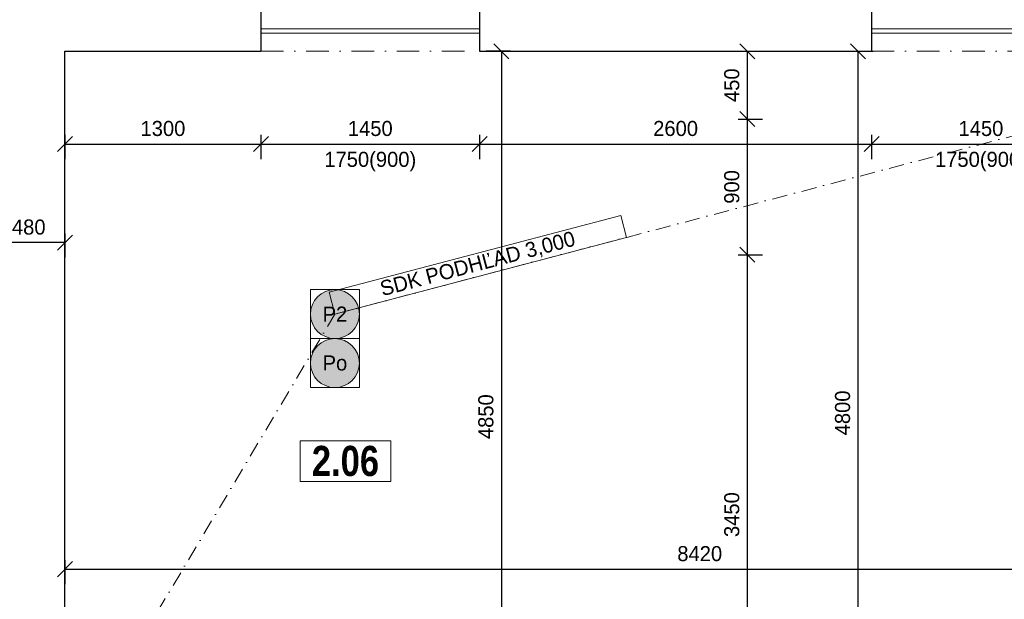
# Model space of a CAD drawing. Header units: millimetres. Extents: x -65956 to 5894746, y -14679 to 163521.
# Tile 18 of 89: x -46676 to -40146, y 5726 to 9573. Entities that reach past the tile are written whole.
import ezdxf

# ---------------------------------------------------------------- set-up
doc = ezdxf.new("R2010")
doc.units = ezdxf.units.MM
doc.linetypes.add('ACAD_ISO03W100', pattern=[30, 12, -18])
doc.linetypes.add('ČERCHOVANÁ', pattern=[1, 0.5, -0.25, 0, -0.25])
doc.layers.get('0').update_dxf_attribs({"lineweight": 5})
doc.layers.get('Defpoints').update_dxf_attribs({"color": 2, "lineweight": 30})
doc.layers.add('- pomocna', color=232, linetype='Continuous', lineweight=0, plot=False)
for name, color, linetype, lineweight in [('- popis', 7, 'Continuous', 0), ('Bodko ciarkovana T', 200, 'ČERCHOVANÁ', 0), ('H popisky', 30, 'Continuous', 25), ('H stavba', 82, 'Continuous', 30), ('KOTY', 51, 'Continuous', 5), ('m_popis', 7, 'Continuous', 0), ('otvor', 163, 'Continuous', 5), ('RE-nove', 10, 'Continuous', 0), ('Tbč stavba', 4, 'ČERCHOVANÁ', 0), ('Tč stavba', 7, 'ACAD_ISO03W100', 5), ('VT sanita', 210, 'Continuous', 5)]:
    doc.layers.add(name, color=color, linetype=linetype, lineweight=lineweight)
doc.styles.add('1-100_te_2mm_200', font='technic_.ttf', dxfattribs={"height": 200})
doc.styles.add('1-20_ce_5mm_100', font='GOTHIC.TTF', dxfattribs={"height": 100})
doc.styles.add('1-50_ce_2mm_100', font='GOTHIC.TTF', dxfattribs={"height": 100})
doc.dimstyles.new('technic_1-100', dxfattribs={"dimtxt": 200, "dimasz": 240, "dimexe": 300, "dimexo": 200, "dimgap": 100, "dimtad": 1, "dimdec": 1, "dimrnd": 0.5, "dimtxsty": '1-100_te_2mm_200', "dimblk": 'OBLIQUE', "dimcen": 2.5, "dimclrd": 256, "dimclrt": 256, "dimadec": 0, "dimazin": 0, "dimtfac": 1, "dimtdec": 1, "dimtix": 1, "dimtmove": 1, "dimatfit": 3, "dimldrblk": 'OBLIQUE', "dimfxl": 400, "dimfxlon": 1, "dimarcsym": 0})

# ---------------------------------------------------------------- blocks, each defined once
blk = doc.blocks.new('_Oblique')
at = {"color": 0, "linetype": 'ByBlock', "lineweight": -2}
blk.add_line((-0.5, -0.5), (0.5, 0.5), dxfattribs=at)
blk = doc.blocks.new('*D629')
at = {"layer": 'Defpoints', "color": 0, "transparency": 16777216}
for p in [(-46376, 9363.3), (-45076, 9363.3), (-45076, 8748)]:
    blk.add_point(p, dxfattribs=at)
at = {"layer": 'KOTY', "color": 0, "lineweight": -2, "transparency": 16777216}
for p, q in [((-46376, 8808), (-46376, 8648)), ((-45076, 8808), (-45076, 8648))]:
    blk.add_line(p, q, dxfattribs=at)
at = {"layer": 'KOTY', "lineweight": -2, "transparency": 16777216}
blk.add_line((-46376, 8748), (-45076, 8748), dxfattribs=at)
at = {"layer": 'KOTY', "lineweight": -2, "transparency": 16777216, "xscale": 100, "yscale": 100, "zscale": 100, "rotation": 180}
blk.add_blockref('_Oblique', (-46376, 8748), dxfattribs=at)
at = {"layer": 'KOTY', "lineweight": -2, "transparency": 16777216, "xscale": 100, "yscale": 100, "zscale": 100}
blk.add_blockref('_Oblique', (-45076, 8748), dxfattribs=at)
at = {"layer": 'KOTY', "transparency": 16777216, "insert": (-45726, 8850.6), "char_height": 100, "attachment_point": 5, "style": '1-20_ce_5mm_100'}
blk.add_mtext('1300', dxfattribs=at)
blk = doc.blocks.new('*D630')
at = {"layer": 'Defpoints', "color": 0, "transparency": 16777216}
for p in [(-45076, 9363.3), (-43626, 9363.3), (-43626, 8748)]:
    blk.add_point(p, dxfattribs=at)
at = {"layer": 'KOTY', "color": 0, "lineweight": -2, "transparency": 16777216}
for p, q in [((-45076, 8808), (-45076, 8648)), ((-43626, 8808), (-43626, 8648))]:
    blk.add_line(p, q, dxfattribs=at)
at = {"layer": 'KOTY', "lineweight": -2, "transparency": 16777216}
blk.add_line((-45076, 8748), (-43626, 8748), dxfattribs=at)
at = {"layer": 'KOTY', "lineweight": -2, "transparency": 16777216, "xscale": 100, "yscale": 100, "zscale": 100, "rotation": 180}
blk.add_blockref('_Oblique', (-45076, 8748), dxfattribs=at)
at = {"layer": 'KOTY', "lineweight": -2, "transparency": 16777216, "xscale": 100, "yscale": 100, "zscale": 100}
blk.add_blockref('_Oblique', (-43626, 8748), dxfattribs=at)
at = {"layer": 'KOTY', "transparency": 16777216, "char_height": 100, "attachment_point": 5, "style": '1-20_ce_5mm_100'}
for s, insert in [('1450', (-44351, 8850.6)), ('1750(900)', (-44351, 8631.3))]:
    blk.add_mtext(s, dxfattribs=dict(at, insert=insert))
blk = doc.blocks.new('*D631')
at = {"layer": 'Defpoints', "color": 0, "transparency": 16777216}
for p in [(-42726, 9363.3), (-43481.5, 4513.3), (-42626, 4513.3)]:
    blk.add_point(p, dxfattribs=at)
at = {"layer": 'KOTY', "color": 0, "lineweight": -2, "transparency": 16777216}
for p, q in [((-43421.5, 9363.3), (-43581.5, 9363.3)), ((-43421.5, 4513.3), (-43581.5, 4513.3))]:
    blk.add_line(p, q, dxfattribs=at)
at = {"layer": 'KOTY', "lineweight": -2, "transparency": 16777216}
blk.add_line((-43481.5, 9363.3), (-43481.5, 4513.3), dxfattribs=at)
at = {"layer": 'KOTY', "lineweight": -2, "transparency": 16777216, "xscale": 100, "yscale": 100, "zscale": 100}
for p, rotation in [((-43481.5, 9363.3), 90), ((-43481.5, 4513.3), 270)]:
    blk.add_blockref('_Oblique', p, dxfattribs=dict(at, rotation=rotation))
at = {"layer": 'KOTY', "transparency": 16777216, "insert": (-43584, 6938.3), "char_height": 100, "attachment_point": 5, "rotation": 90, "style": '1-20_ce_5mm_100'}
blk.add_mtext('4850', dxfattribs=at)
blk = doc.blocks.new('*D662')
at = {"layer": 'Defpoints', "color": 0, "transparency": 16777216}
for p in [(-42426, 9363.3), (-42426, 8913.3), (-41850.5, 8913.3)]:
    blk.add_point(p, dxfattribs=at)
at = {"layer": 'KOTY', "color": 0, "lineweight": -2, "transparency": 16777216}
for p, q in [((-41910.5, 9363.3), (-41750.5, 9363.3)), ((-41910.5, 8913.3), (-41750.5, 8913.3))]:
    blk.add_line(p, q, dxfattribs=at)
at = {"layer": 'KOTY', "lineweight": -2, "transparency": 16777216}
blk.add_line((-41850.5, 9363.3), (-41850.5, 8913.3), dxfattribs=at)
at = {"layer": 'KOTY', "lineweight": -2, "transparency": 16777216, "xscale": 100, "yscale": 100, "zscale": 100}
for p, rotation in [((-41850.5, 9363.3), 90), ((-41850.5, 8913.3), 270)]:
    blk.add_blockref('_Oblique', p, dxfattribs=dict(at, rotation=rotation))
at = {"layer": 'KOTY', "transparency": 16777216, "insert": (-41953, 9138.3), "char_height": 100, "attachment_point": 5, "rotation": 90, "style": '1-20_ce_5mm_100'}
blk.add_mtext('450', dxfattribs=at)
blk = doc.blocks.new('*D663')
at = {"layer": 'Defpoints', "color": 0, "transparency": 16777216}
for p in [(-42426, 8913.3), (-42426, 8013.3), (-41850.5, 8013.3)]:
    blk.add_point(p, dxfattribs=at)
at = {"layer": 'KOTY', "color": 0, "lineweight": -2, "transparency": 16777216}
for p, q in [((-41910.5, 8913.3), (-41750.5, 8913.3)), ((-41910.5, 8013.3), (-41750.5, 8013.3))]:
    blk.add_line(p, q, dxfattribs=at)
at = {"layer": 'KOTY', "lineweight": -2, "transparency": 16777216}
blk.add_line((-41850.5, 8913.3), (-41850.5, 8013.3), dxfattribs=at)
at = {"layer": 'KOTY', "lineweight": -2, "transparency": 16777216, "xscale": 100, "yscale": 100, "zscale": 100}
for p, rotation in [((-41850.5, 8913.3), 90), ((-41850.5, 8013.3), 270)]:
    blk.add_blockref('_Oblique', p, dxfattribs=dict(at, rotation=rotation))
at = {"layer": 'KOTY', "transparency": 16777216, "insert": (-41953, 8463.3), "char_height": 100, "attachment_point": 5, "rotation": 90, "style": '1-20_ce_5mm_100'}
blk.add_mtext('900', dxfattribs=at)
blk = doc.blocks.new('*D664')
at = {"layer": 'Defpoints', "color": 0, "transparency": 16777216}
for p in [(-42426, 8013.3), (-42126, 4563.3), (-41850.5, 4563.3)]:
    blk.add_point(p, dxfattribs=at)
at = {"layer": 'KOTY', "color": 0, "lineweight": -2, "transparency": 16777216}
for p, q in [((-41910.5, 8013.3), (-41750.5, 8013.3)), ((-41910.5, 4563.3), (-41750.5, 4563.3))]:
    blk.add_line(p, q, dxfattribs=at)
at = {"layer": 'KOTY', "lineweight": -2, "transparency": 16777216}
blk.add_line((-41850.5, 8013.3), (-41850.5, 4563.3), dxfattribs=at)
at = {"layer": 'KOTY', "lineweight": -2, "transparency": 16777216, "xscale": 100, "yscale": 100, "zscale": 100}
for p, rotation in [((-41850.5, 8013.3), 90), ((-41850.5, 4563.3), 270)]:
    blk.add_blockref('_Oblique', p, dxfattribs=dict(at, rotation=rotation))
at = {"layer": 'KOTY', "transparency": 16777216, "insert": (-41953, 6288.3), "char_height": 100, "attachment_point": 5, "rotation": 90, "style": '1-20_ce_5mm_100'}
blk.add_mtext('3450', dxfattribs=at)
blk = doc.blocks.new('*D666')
at = {"layer": 'Defpoints', "color": 0, "transparency": 16777216}
for p in [(-46856, 9363.3), (-46376, 9363.3), (-46856, 8093.8)]:
    blk.add_point(p, dxfattribs=at)
at = {"layer": 'KOTY', "color": 0, "lineweight": -2, "transparency": 16777216}
for p, q in [((-46856, 8153.8), (-46856, 7993.8)), ((-46376, 8153.8), (-46376, 7993.8))]:
    blk.add_line(p, q, dxfattribs=at)
at = {"layer": 'KOTY', "lineweight": -2, "transparency": 16777216}
blk.add_line((-46376, 8093.8), (-46856, 8093.8), dxfattribs=at)
at = {"layer": 'KOTY', "lineweight": -2, "transparency": 16777216, "xscale": 100, "yscale": 100, "zscale": 100, "rotation": 180}
blk.add_blockref('_Oblique', (-46856, 8093.8), dxfattribs=at)
at = {"layer": 'KOTY', "lineweight": -2, "transparency": 16777216, "xscale": 100, "yscale": 100, "zscale": 100}
blk.add_blockref('_Oblique', (-46376, 8093.8), dxfattribs=at)
at = {"layer": 'KOTY', "transparency": 16777216, "insert": (-46616, 8196.3), "char_height": 100, "attachment_point": 5, "style": '1-20_ce_5mm_100'}
blk.add_mtext('480', dxfattribs=at)
blk = doc.blocks.new('*D732')
at = {"layer": 'Defpoints', "color": 0, "transparency": 16777216}
for p in [(-41426, 9363.3), (-41115.8, 9363.3), (-41426, 4563.3)]:
    blk.add_point(p, dxfattribs=at)
at = {"layer": 'KOTY', "color": 0, "lineweight": -2, "transparency": 16777216}
for p, q in [((-41175.8, 9363.3), (-41015.8, 9363.3)), ((-41175.8, 4563.3), (-41015.8, 4563.3))]:
    blk.add_line(p, q, dxfattribs=at)
at = {"layer": 'KOTY', "lineweight": -2, "transparency": 16777216}
blk.add_line((-41115.8, 4563.3), (-41115.8, 9363.3), dxfattribs=at)
at = {"layer": 'KOTY', "lineweight": -2, "transparency": 16777216, "xscale": 100, "yscale": 100, "zscale": 100}
for p, rotation in [((-41115.8, 9363.3), 90), ((-41115.8, 4563.3), 270)]:
    blk.add_blockref('_Oblique', p, dxfattribs=dict(at, rotation=rotation))
at = {"layer": 'KOTY', "transparency": 16777216, "insert": (-41218.3, 6963.3), "char_height": 100, "attachment_point": 5, "rotation": 90, "style": '1-20_ce_5mm_100'}
blk.add_mtext('4800', dxfattribs=at)
blk = doc.blocks.new('*D733')
at = {"layer": 'Defpoints', "color": 0, "transparency": 16777216}
for p in [(-43626, 9363.3), (-41026, 9363.3), (-41026, 8748)]:
    blk.add_point(p, dxfattribs=at)
at = {"layer": 'KOTY', "color": 0, "lineweight": -2, "transparency": 16777216}
for p, q in [((-43626, 8808), (-43626, 8648)), ((-41026, 8808), (-41026, 8648))]:
    blk.add_line(p, q, dxfattribs=at)
at = {"layer": 'KOTY', "lineweight": -2, "transparency": 16777216}
blk.add_line((-43626, 8748), (-41026, 8748), dxfattribs=at)
at = {"layer": 'KOTY', "lineweight": -2, "transparency": 16777216, "xscale": 100, "yscale": 100, "zscale": 100, "rotation": 180}
blk.add_blockref('_Oblique', (-43626, 8748), dxfattribs=at)
at = {"layer": 'KOTY', "lineweight": -2, "transparency": 16777216, "xscale": 100, "yscale": 100, "zscale": 100}
blk.add_blockref('_Oblique', (-41026, 8748), dxfattribs=at)
at = {"layer": 'KOTY', "transparency": 16777216, "insert": (-42326, 8850.6), "char_height": 100, "attachment_point": 5, "style": '1-20_ce_5mm_100'}
blk.add_mtext('2600', dxfattribs=at)
blk = doc.blocks.new('*D734')
at = {"layer": 'Defpoints', "color": 0, "transparency": 16777216}
for p in [(-41026, 9363.3), (-39576, 9363.3), (-39576, 8748)]:
    blk.add_point(p, dxfattribs=at)
at = {"layer": 'KOTY', "color": 0, "lineweight": -2, "transparency": 16777216}
for p, q in [((-41026, 8808), (-41026, 8648)), ((-39576, 8808), (-39576, 8648))]:
    blk.add_line(p, q, dxfattribs=at)
at = {"layer": 'KOTY', "lineweight": -2, "transparency": 16777216}
blk.add_line((-41026, 8748), (-39576, 8748), dxfattribs=at)
at = {"layer": 'KOTY', "lineweight": -2, "transparency": 16777216, "xscale": 100, "yscale": 100, "zscale": 100, "rotation": 180}
blk.add_blockref('_Oblique', (-41026, 8748), dxfattribs=at)
at = {"layer": 'KOTY', "lineweight": -2, "transparency": 16777216, "xscale": 100, "yscale": 100, "zscale": 100}
blk.add_blockref('_Oblique', (-39576, 8748), dxfattribs=at)
at = {"layer": 'KOTY', "transparency": 16777216, "char_height": 100, "attachment_point": 5, "style": '1-20_ce_5mm_100'}
for s, insert in [('1450', (-40301, 8850.6)), ('1750(900)', (-40301, 8631.3))]:
    blk.add_mtext(s, dxfattribs=dict(at, insert=insert))
blk = doc.blocks.new('*D736')
at = {"layer": 'Defpoints', "color": 0, "transparency": 16777216}
for p in [(-46376, 9363.3), (-37956, 8013.3), (-37956, 5926.1)]:
    blk.add_point(p, dxfattribs=at)
at = {"layer": 'KOTY', "color": 0, "lineweight": -2, "transparency": 16777216}
for p, q in [((-46376, 5986.1), (-46376, 5826.1)), ((-37956, 5986.1), (-37956, 5826.1))]:
    blk.add_line(p, q, dxfattribs=at)
at = {"layer": 'KOTY', "lineweight": -2, "transparency": 16777216}
blk.add_line((-46376, 5926.1), (-37956, 5926.1), dxfattribs=at)
at = {"layer": 'KOTY', "lineweight": -2, "transparency": 16777216, "xscale": 100, "yscale": 100, "zscale": 100, "rotation": 180}
blk.add_blockref('_Oblique', (-46376, 5926.1), dxfattribs=at)
at = {"layer": 'KOTY', "lineweight": -2, "transparency": 16777216, "xscale": 100, "yscale": 100, "zscale": 100}
blk.add_blockref('_Oblique', (-37956, 5926.1), dxfattribs=at)
at = {"layer": 'KOTY', "transparency": 16777216, "insert": (-42166, 6028.7), "char_height": 100, "attachment_point": 5, "style": '1-20_ce_5mm_100'}
blk.add_mtext('8420', dxfattribs=at)
blk = doc.blocks.new('*T451')
at = {"layer": 'Defpoints', "color": 8, "linetype": 'ByBlock', "lineweight": 0, "transparency": 16777216}
for p, q in [((0, 0), (600, 0)), ((0, 0), (0, -270.7)), ((600, 0), (600, -270.7)), ((0, -270.7), (600, -270.7))]:
    blk.add_line(p, q, dxfattribs=at)
at = {"layer": 'H popisky', "color": 0, "transparency": 16777216, "insert": (300, -135.3), "char_height": 200, "width": 596, "attachment_point": 5, "style": '1-50_ce_2mm_100'}
blk.add_mtext('{\\fTechnicLite|b1|i0|c2|p2;\\C256;2.06}', dxfattribs=at)
blk = doc.blocks.new('*T799')
at = {"layer": 'Defpoints', "color": 8, "linetype": 'ByBlock', "lineweight": 0, "transparency": 16777216}
for p, q in [((-38.2, 145.1), (1896, 653.9)), ((1934.2, 508.9), (1896, 653.9)), ((0, 0), (1934.2, 508.9)), ((0, 0), (-38.2, 145.1))]:
    blk.add_line(p, q, dxfattribs=at)
at = {"layer": 'm_popis', "color": 0, "transparency": 16777216, "insert": (948, 327), "char_height": 100, "width": 1996, "attachment_point": 5, "rotation": 14.74032, "style": '1-50_ce_2mm_100'}
blk.add_mtext('SDK PODHĽAD 3,000', dxfattribs=at)
blk = doc.blocks.new('*T800')
at = {"layer": 'Defpoints', "color": 8, "linetype": 'ByBlock', "lineweight": 0, "transparency": 16777216}
for p, q in [((0, 0), (324.9, 0)), ((0, 0), (0, -324.9)), ((324.9, 0), (324.9, -324.9)), ((0, -324.9), (324.9, -324.9))]:
    blk.add_line(p, q, dxfattribs=at)
at = {"layer": '- popis', "color": 0, "transparency": 16777216, "insert": (162.5, -162.5), "char_height": 100, "width": 320.944, "attachment_point": 5, "style": '1-50_ce_2mm_100'}
blk.add_mtext('Po', dxfattribs=at)
blk = doc.blocks.new('*T801')
at = {"layer": 'Defpoints', "color": 8, "linetype": 'ByBlock', "lineweight": 0, "transparency": 16777216}
for p, q in [((0, 0), (324.9, 0)), ((0, 0), (0, -324.9)), ((324.9, 0), (324.9, -324.9)), ((0, -324.9), (324.9, -324.9))]:
    blk.add_line(p, q, dxfattribs=at)
at = {"layer": '- popis', "color": 0, "transparency": 16777216, "insert": (162.5, -162.5), "char_height": 100, "width": 320.944, "attachment_point": 5, "style": '1-50_ce_2mm_100'}
blk.add_mtext('P2', dxfattribs=at)

msp = doc.modelspace()

# ---------------------------------------------------------------- hatches: boundary and pattern name
at = {"layer": 'RE-nove'}
for points in [[(-44422.91, 7619.16, 1), (-44747.85, 7619.16, 1)], [(-44422.91, 7294.22, 1), (-44747.85, 7294.22, 1)]]:
    msp.add_hatch(color=256, dxfattribs=at).paths.add_polyline_path(points)

# ---------------------------------------------------------------- linework, layer by layer
at = {"layer": '- pomocna'}
msp.add_lwpolyline([(-46376.01, 9363.33), (-45076.01, 9363.33), (-45076.01, 9513.33), (-43626.01, 9513.33), (-43626.01, 9363.33), (-41026.01, 9363.33), (-41026.01, 9513.33), (-39576.01, 9513.33), (-39576.01, 9363.33), (-37956.01, 9363.33), (-37956.01, 4563.33), (-42126.01, 4563.33), (-42126.01, 4713.33), (-42626.01, 4713.33), (-42626.01, 4513.33), (-45226.01, 4513.33), (-45226.01, 4763.33), (-45526.01, 4763.33), (-45526.01, 4613.33), (-46376.01, 4613.33), (-46376.01, 9363.33)], dxfattribs=at)
at = {"layer": 'Bodko ciarkovana T', "ltscale": 200}
for p, q in [((-44585.38, 7619.16), (-37956.01, 9363.33)), ((-46376.01, 4613.33), (-44585.38, 7619.16))]:
    msp.add_line(p, q, dxfattribs=at)
at = {"layer": 'H stavba'}
for p, q in [((-45076.01, 9963.33), (-45076.01, 9363.33)), ((-43626.01, 9963.33), (-43626.01, 9363.33)), ((-41026.01, 9963.33), (-41026.01, 9363.33)), ((-46376.01, 9363.33), (-45076.01, 9363.33)), ((-46376.01, 4613.33), (-46376.01, 9363.33)), ((-43626.01, 9363.33), (-42626.01, 9363.33)), ((-42626.01, 9363.33), (-41026.01, 9363.33))]:
    msp.add_line(p, q, dxfattribs=at)
at = {"layer": 'otvor'}
for p, q in [((-45076.01, 9483.33), (-43626.01, 9483.33)), ((-41026.01, 9483.33), (-39576.01, 9483.33))]:
    msp.add_line(p, q, dxfattribs=at)
at = {"layer": 'Tbč stavba', "ltscale": 300}
for p, q in [((-45076.01, 9363.33), (-43626.01, 9363.33)), ((-41026.01, 9363.33), (-39576.01, 9363.33))]:
    msp.add_line(p, q, dxfattribs=at)
at = {"layer": 'Tč stavba', "ltscale": 3}
for p, q in [((-45076.01, 9513.33), (-43626.01, 9513.33)), ((-41026.01, 9513.33), (-39576.01, 9513.33))]:
    msp.add_line(p, q, dxfattribs=at)
at = {"layer": 'VT sanita'}
for centre in [(-44585.38, 7619.16), (-44585.38, 7294.22)]:
    msp.add_circle(centre, 162.47, dxfattribs=at)

# ---------------------------------------------------------------- block references
for name, p in [('*T799', (-44585.38, 7619.16)), ('*T801', (-44747.85, 7781.63)), ('*T800', (-44747.85, 7456.69)), ('*T451', (-44815.62, 6778.29))]:
    msp.add_blockref(name, p)

# ---------------------------------------------------------------- dimensions: what is measured, and where the dimension line sits
at = {"layer": 'KOTY'}
for base, p1, p2, picture, middle in [((-43481.48, 4513.33), (-42726.01, 9363.33), (-42626.01, 4513.33), '*D631', (-43584, 6938.33)), ((-41850.48, 8913.33), (-42426.01, 9363.33), (-42426.01, 8913.33), '*D662', (-41953, 9138.33)), ((-41115.78, 9363.33), (-41426.01, 4563.33), (-41426.01, 9363.33), '*D732', (-41218.29, 6963.33)), ((-41850.48, 8013.33), (-42426.01, 8913.33), (-42426.01, 8013.33), '*D663', (-41953, 8463.33)), ((-41850.48, 4563.33), (-42426.01, 8013.33), (-42126.01, 4563.33), '*D664', (-41953, 6288.33))]:
    dim = msp.add_linear_dim(base=base, p1=p1, p2=p2, angle=90, dimstyle='technic_1-100', override={"dimtxt": 100, "dimasz": 100, "dimexe": 100, "dimgap": 50, "dimtxsty": '1-20_ce_5mm_100', "dimfxl": 60}, dxfattribs=at)
    dim.commit()
    dim.dimension.update_dxf_attribs({"geometry": picture, "text_midpoint": middle})
for base, p1, p2, picture, middle in [((-46856.01, 8093.75), (-46376.01, 9363.33), (-46856.01, 9363.33), '*D666', (-46616.01, 8196.27)), ((-45076.01, 8748.04), (-46376.01, 9363.33), (-45076.01, 9363.33), '*D629', (-45726.01, 8850.55)), ((-37956.01, 5926.14), (-46376.01, 9363.33), (-37956.01, 8013.33), '*D736', (-42166.01, 6028.66)), ((-41026.01, 8748.04), (-43626.01, 9363.33), (-41026.01, 9363.33), '*D733', (-42326.01, 8850.55))]:
    dim = msp.add_linear_dim(base=base, p1=p1, p2=p2, dimstyle='technic_1-100', override={"dimtxt": 100, "dimasz": 100, "dimexe": 100, "dimgap": 50, "dimtxsty": '1-20_ce_5mm_100', "dimfxl": 60}, dxfattribs=at)
    dim.commit()
    dim.dimension.update_dxf_attribs({"geometry": picture, "text_midpoint": middle})
for base, p1, p2, picture, middle in [((-43626.01, 8748.04), (-45076.01, 9363.33), (-43626.01, 9363.33), '*D630', (-44351.01, 8748.04)), ((-39576.01, 8748.04), (-41026.01, 9363.33), (-39576.01, 9363.33), '*D734', (-40301.01, 8748.04))]:
    dim = msp.add_linear_dim(base=base, p1=p1, p2=p2, text='<>\\X 1750(900)', dimstyle='technic_1-100', override={"dimtxt": 100, "dimasz": 100, "dimexe": 100, "dimgap": 50, "dimtxsty": '1-20_ce_5mm_100', "dimfxl": 60}, dxfattribs=at)
    dim.commit()
    dim.dimension.update_dxf_attribs({"geometry": picture, "text_midpoint": middle})

doc.saveas('drawing.dxf')
